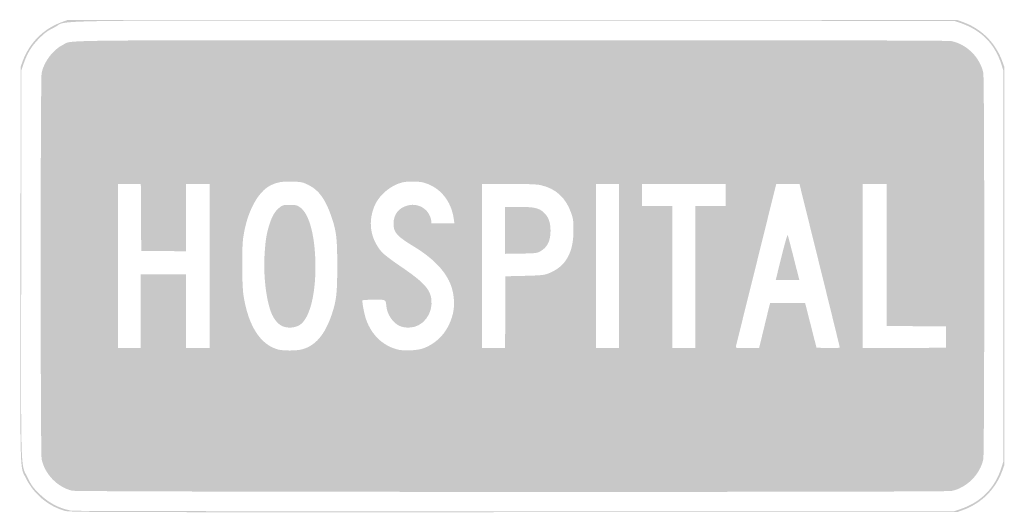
# Model space of a CAD drawing. Header units: inches. Extents: x -12 to 12, y -6 to 6.
import ezdxf

# ---------------------------------------------------------------- set-up
doc = ezdxf.new("R2010")
doc.units = ezdxf.units.IN
doc.header["$MEASUREMENT"] = 0

msp = doc.modelspace()

# ---------------------------------------------------------------- hatches: boundary and pattern name
h = msp.add_hatch(color=7)
edge = h.paths.add_edge_path()
edge.add_spline(control_points=[(-10.917, -5.961), (-11.322, -5.845), (-11.672, -5.551), (-11.859, -5.17), (-12.013, -4.857), (-12.001, -5.316), (-11.995, 0.044)], knot_values=[0, 0, 0, 0, 1, 1, 1, 2, 2, 2, 2], degree=3, periodic=0)
edge.add_line((-11.995, 0.044), (-11.99, 4.85))
edge.add_line((-11.99, 4.85), (-11.937, 4.996))
edge.add_spline(control_points=[(-11.937, 4.996), (-11.776, 5.434), (-11.434, 5.776), (-10.996, 5.937)], knot_values=[0, 0, 0, 0, 1, 1, 1, 1], degree=3, periodic=0)
edge.add_line((-10.996, 5.937), (-10.85, 5.99))
edge.add_line((-10.85, 5.99), (0, 5.99))
edge.add_line((0, 5.99), (10.85, 5.99))
edge.add_line((10.85, 5.99), (10.996, 5.937))
edge.add_spline(control_points=[(10.996, 5.937), (11.434, 5.776), (11.776, 5.434), (11.937, 4.996)], knot_values=[0, 0, 0, 0, 1, 1, 1, 1], degree=3, periodic=0)
edge.add_line((11.937, 4.996), (11.99, 4.85))
edge.add_line((11.99, 4.85), (11.99, 0))
edge.add_line((11.99, 0), (11.99, -4.85))
edge.add_line((11.99, -4.85), (11.937, -4.996))
edge.add_spline(control_points=[(11.937, -4.996), (11.776, -5.434), (11.434, -5.776), (10.996, -5.937)], knot_values=[0, 0, 0, 0, 1, 1, 1, 1], degree=3, periodic=0)
edge.add_line((10.996, -5.937), (10.85, -5.99))
edge.add_line((10.85, -5.99), (0.03, -5.994))
edge.add_spline(control_points=[(0.03, -5.994), (-10.385, -5.997), (-10.795, -5.996), (-10.917, -5.961)], knot_values=[0, 0, 0, 0, 1, 1, 1, 1], degree=3, periodic=0)
edge = h.paths.add_edge_path(flags=0)
edge.add_spline(control_points=[(10.91, -5.923), (11.424, -5.751), (11.764, -5.407), (11.923, -4.899)], knot_values=[0, 0, 0, 0, 1, 1, 1, 1], degree=3, periodic=0)
edge.add_line((11.923, -4.899), (11.97, -4.75))
edge.add_line((11.97, -4.75), (11.97, 0))
edge.add_line((11.97, 0), (11.97, 4.75))
edge.add_line((11.97, 4.75), (11.923, 4.899))
edge.add_spline(control_points=[(11.923, 4.899), (11.763, 5.41), (11.429, 5.747), (10.91, 5.923)], knot_values=[0, 0, 0, 0, 1, 1, 1, 1], degree=3, periodic=0)
edge.add_line((10.91, 5.923), (10.77, 5.97))
edge.add_line((10.77, 5.97), (0.07, 5.975))
edge.add_spline(control_points=[(0.07, 5.975), (-11.997, 5.982), (-10.787, 5.999), (-11.159, 5.816), (-11.336, 5.728), (-11.393, 5.687), (-11.54, 5.541), (-11.725, 5.356), (-11.832, 5.181), (-11.923, 4.91)], knot_values=[0, 0, 0, 0, 1, 1, 1, 2, 2, 2, 3, 3, 3, 3], degree=3, periodic=0)
edge.add_line((-11.923, 4.91), (-11.97, 4.77))
edge.add_line((-11.97, 4.77), (-11.976, 0.07))
edge.add_spline(control_points=[(-11.976, 0.07), (-11.982, -5.252), (-11.996, -4.792), (-11.815, -5.16), (-11.727, -5.341), (-11.689, -5.394), (-11.541, -5.54), (-11.319, -5.761), (-11.061, -5.899), (-10.758, -5.958), (-10.709, -5.968), (-5.974, -5.974), (0.05, -5.973)], knot_values=[0, 0, 0, 0, 1, 1, 1, 2, 2, 2, 3, 3, 3, 4, 4, 4, 4], degree=3, periodic=0)
edge.add_line((0.05, -5.973), (10.77, -5.97))
edge.add_line((10.77, -5.97), (10.91, -5.923))
h = msp.add_hatch(color=7)
edge = h.paths.add_edge_path()
edge.add_spline(control_points=[(-10.733, -5.472), (-11.096, -5.384), (-11.402, -5.068), (-11.478, -4.704), (-11.509, -4.554), (-11.509, 4.554), (-11.478, 4.704), (-11.421, 4.977), (-11.197, 5.272), (-10.96, 5.386), (-10.703, 5.51), (-11.63, 5.5), (-0.007, 5.5), (7.658, 5.5), (10.627, 5.494), (10.704, 5.478), (11.077, 5.4), (11.4, 5.077), (11.478, 4.704), (11.509, 4.554), (11.509, -4.554), (11.478, -4.704), (11.401, -5.074), (11.074, -5.401), (10.704, -5.478), (10.541, -5.512), (-10.593, -5.506), (-10.733, -5.472)], knot_values=[0, 0, 0, 0, 1, 1, 1, 2, 2, 2, 3, 3, 3, 4, 4, 4, 5, 5, 5, 6, 6, 6, 7, 7, 7, 8, 8, 8, 9, 9, 9, 9], degree=3, periodic=0)
edge = h.paths.add_edge_path(flags=0)
edge.add_spline(control_points=[(-5.132, -2.03), (-4.803, -1.944), (-4.569, -1.669), (-4.401, -1.167), (-4.292, -0.84), (-4.271, -0.656), (-4.271, 0), (-4.271, 0.656), (-4.291, 0.839), (-4.402, 1.169), (-4.551, 1.617), (-4.713, 1.845), (-4.973, 1.974), (-5.113, 2.043), (-5.137, 2.048), (-5.348, 2.056), (-5.603, 2.066), (-5.733, 2.044), (-5.893, 1.966), (-6.213, 1.809), (-6.476, 1.309), (-6.564, 0.69), (-6.602, 0.423), (-6.596, -0.474), (-6.555, -0.73), (-6.436, -1.462), (-6.147, -1.912), (-5.72, -2.031), (-5.592, -2.067), (-5.272, -2.066), (-5.132, -2.03)], knot_values=[0, 0, 0, 0, 1, 1, 1, 2, 2, 2, 3, 3, 3, 4, 4, 4, 5, 5, 5, 6, 6, 6, 7, 7, 7, 8, 8, 8, 9, 9, 9, 10, 10, 10, 10], degree=3, periodic=0)
edge = h.paths.add_edge_path(flags=0)
edge.add_spline(control_points=[(-2.171, -2.004), (-1.907, -1.907), (-1.685, -1.707), (-1.558, -1.451), (-1.426, -1.182), (-1.394, -0.942), (-1.45, -0.649), (-1.529, -0.234), (-1.847, 0.138), (-2.418, 0.484), (-2.821, 0.729), (-2.9, 0.819), (-2.9, 1.03), (-2.899, 1.251), (-2.78, 1.41), (-2.569, 1.471), (-2.395, 1.522), (-2.218, 1.475), (-2.096, 1.347), (-2.033, 1.281), (-1.98, 1.163), (-1.98, 1.091)], knot_values=[0, 0, 0, 0, 1, 1, 1, 2, 2, 2, 3, 3, 3, 4, 4, 4, 5, 5, 5, 6, 6, 6, 7, 7, 7, 7], degree=3, periodic=0)
edge.add_line((-1.98, 1.091), (-1.98, 1.04))
edge.add_line((-1.98, 1.04), (-1.698, 1.04))
edge.add_line((-1.698, 1.04), (-1.416, 1.04))
edge.add_line((-1.416, 1.04), (-1.431, 1.145))
edge.add_spline(control_points=[(-1.431, 1.145), (-1.491, 1.59), (-1.771, 1.926), (-2.17, 2.033), (-2.289, 2.065), (-2.554, 2.067), (-2.68, 2.038), (-2.942, 1.978), (-3.22, 1.757), (-3.34, 1.514), (-3.435, 1.32), (-3.473, 1.093), (-3.444, 0.892), (-3.416, 0.697), (-3.323, 0.497), (-3.192, 0.348), (-3.136, 0.285), (-2.959, 0.149), (-2.726, -0.009), (-2.183, -0.378), (-2.019, -0.55), (-1.98, -0.789), (-1.921, -1.154), (-2.182, -1.498), (-2.52, -1.499), (-2.681, -1.5), (-2.773, -1.467), (-2.875, -1.373), (-2.977, -1.28), (-3.053, -1.135), (-3.071, -1), (-3.096, -0.802), (-3.065, -0.82), (-3.38, -0.82), (-3.539, -0.82), (-3.66, -0.828), (-3.66, -0.839), (-3.66, -0.93), (-3.607, -1.193), (-3.566, -1.307), (-3.432, -1.678), (-3.169, -1.931), (-2.815, -2.03), (-2.66, -2.073), (-2.324, -2.059), (-2.171, -2.004)], knot_values=[0, 0, 0, 0, 1, 1, 1, 2, 2, 2, 3, 3, 3, 4, 4, 4, 5, 5, 5, 6, 6, 6, 7, 7, 7, 8, 8, 8, 9, 9, 9, 10, 10, 10, 11, 11, 11, 12, 12, 12, 13, 13, 13, 14, 14, 14, 15, 15, 15, 15], degree=3, periodic=0)
h.paths.add_polyline_path([(-9.06, -1.1), (-9.06, -0.2), (-8.51, -0.2), (-7.96, -0.2), (-7.96, -1.1), (-7.96, -2), (-7.67, -2), (-7.38, -2), (-7.38, 0), (-7.38, 2), (-7.67, 2), (-7.96, 2), (-7.96, 1.18), (-7.96, 0.359), (-8.505, 0.365), (-9.05, 0.37), (-9.055, 1.185), (-9.06, 2), (-9.34, 2), (-9.62, 2), (-9.62, 0), (-9.62, -2), (-9.34, -2), (-9.06, -2), (-9.06, -1.1)], flags=0)
edge = h.paths.add_edge_path(flags=0)
edge.add_line((-0.175, -1.125), (-0.17, -0.25))
edge.add_line((-0.17, -0.25), (0.29, -0.239))
edge.add_spline(control_points=[(0.29, -0.239), (0.688, -0.229), (0.765, -0.221), (0.862, -0.186), (1.288, -0.028), (1.488, 0.309), (1.487, 0.87), (1.487, 1.1), (1.481, 1.148), (1.433, 1.287), (1.304, 1.662), (1.051, 1.893), (0.683, 1.971), (0.584, 1.992), (0.383, 1.999), (-0.095, 2)], knot_values=[0, 0, 0, 0, 1, 1, 1, 2, 2, 2, 3, 3, 3, 4, 4, 4, 5, 5, 5, 5], degree=3, periodic=0)
edge.add_line((-0.095, 2), (-0.74, 2))
edge.add_line((-0.74, 2), (-0.74, 0))
edge.add_line((-0.74, 0), (-0.74, -2))
edge.add_line((-0.74, -2), (-0.46, -2))
edge.add_line((-0.46, -2), (-0.18, -2))
edge.add_line((-0.18, -2), (-0.175, -1.125))
h.paths.add_polyline_path([(2.6, 0), (2.6, 2), (2.32, 2), (2.04, 2), (2.04, 0), (2.04, -2), (2.32, -2), (2.6, -2), (2.6, 0)], flags=0)
h.paths.add_polyline_path([(4.46, -0.27), (4.46, 1.46), (4.83, 1.46), (5.2, 1.46), (5.2, 1.73), (5.2, 2), (4.18, 2), (3.16, 2), (3.16, 1.73), (3.16, 1.46), (3.53, 1.46), (3.9, 1.46), (3.9, -0.27), (3.9, -2), (4.18, -2), (4.46, -2), (4.46, -0.27)], flags=0)
edge = h.paths.add_edge_path(flags=0)
edge.add_spline(control_points=[(6.13, -1.515), (6.194, -1.248), (6.255, -1.001), (6.264, -0.965)], knot_values=[0, 0, 0, 0, 1, 1, 1, 1], degree=3, periodic=0)
edge.add_line((6.264, -0.965), (6.282, -0.9))
edge.add_line((6.282, -0.9), (6.708, -0.9))
edge.add_line((6.708, -0.9), (7.134, -0.9))
edge.add_line((7.134, -0.9), (7.273, -1.445))
edge.add_line((7.273, -1.445), (7.412, -1.99))
edge.add_line((7.412, -1.99), (7.696, -1.996))
edge.add_spline(control_points=[(7.696, -1.996), (7.852, -1.999), (7.98, -1.994), (7.98, -1.986), (7.98, -1.977), (7.759, -1.077), (7.488, 0.015)], knot_values=[0, 0, 0, 0, 1, 1, 1, 2, 2, 2, 2], degree=3, periodic=0)
edge.add_line((7.488, 0.015), (6.996, 2))
edge.add_line((6.996, 2), (6.713, 2))
edge.add_line((6.713, 2), (6.43, 1.999))
edge.add_line((6.43, 1.999), (5.943, 0.037))
edge.add_spline(control_points=[(5.943, 0.037), (5.674, -1.042), (5.451, -1.942), (5.445, -1.962), (5.436, -1.998), (5.451, -2), (5.724, -2)], knot_values=[0, 0, 0, 0, 1, 1, 1, 2, 2, 2, 2], degree=3, periodic=0)
edge.add_line((5.724, -2), (6.012, -2))
edge.add_line((6.012, -2), (6.13, -1.515))
h.paths.add_polyline_path([(10.57, -1.73), (10.57, -1.47), (9.845, -1.465), (9.12, -1.46), (9.12, 0.27), (9.12, 2), (8.83, 2), (8.54, 2), (8.54, 0), (8.54, -2), (9.555, -1.995), (10.57, -1.99), (10.57, -1.73)], flags=0)
h = msp.add_hatch(color=7)
edge = h.paths.add_edge_path()
edge.add_spline(control_points=[(-5.611, -1.463), (-5.723, -1.411), (-5.827, -1.282), (-5.886, -1.123), (-6.013, -0.78), (-6.076, -0.2), (-6.041, 0.315), (-6.017, 0.665), (-5.996, 0.789), (-5.918, 1.032), (-5.855, 1.231), (-5.783, 1.345), (-5.668, 1.433), (-5.6, 1.485), (-5.579, 1.49), (-5.428, 1.49), (-5.277, 1.49), (-5.256, 1.485), (-5.177, 1.429), (-4.968, 1.283), (-4.828, 0.802), (-4.806, 0.15), (-4.78, -0.622), (-4.928, -1.255), (-5.176, -1.429), (-5.288, -1.507), (-5.484, -1.523), (-5.611, -1.463)], knot_values=[0, 0, 0, 0, 1, 1, 1, 2, 2, 2, 3, 3, 3, 4, 4, 4, 5, 5, 5, 6, 6, 6, 7, 7, 7, 8, 8, 8, 9, 9, 9, 9], degree=3, periodic=0)
h = msp.add_hatch(color=7)
edge = h.paths.add_edge_path()
edge.add_line((-0.18, 0.868), (-0.18, 1.44))
edge.add_line((-0.18, 1.44), (0.146, 1.44))
edge.add_spline(control_points=[(0.146, 1.44), (0.525, 1.44), (0.641, 1.415), (0.759, 1.309), (0.877, 1.202), (0.928, 1.065), (0.928, 0.86), (0.927, 0.605), (0.848, 0.449), (0.67, 0.353), (0.598, 0.314), (0.554, 0.309), (0.205, 0.303)], knot_values=[0, 0, 0, 0, 1, 1, 1, 2, 2, 2, 3, 3, 3, 4, 4, 4, 4], degree=3, periodic=0)
edge.add_line((0.205, 0.303), (-0.18, 0.297))
edge.add_line((-0.18, 0.297), (-0.18, 0.868))
h = msp.add_hatch(color=7)
edge = h.paths.add_edge_path()
edge.add_spline(control_points=[(6.43, -0.295), (6.573, 0.309), (6.699, 0.783), (6.71, 0.757), (6.717, 0.739), (6.783, 0.485), (6.858, 0.192)], knot_values=[0, 0, 0, 0, 1, 1, 1, 2, 2, 2, 2], degree=3, periodic=0)
edge.add_line((6.858, 0.192), (6.993, -0.34))
edge.add_line((6.993, -0.34), (6.706, -0.34))
edge.add_line((6.706, -0.34), (6.419, -0.34))
edge.add_line((6.419, -0.34), (6.43, -0.295))

doc.saveas('drawing.dxf')
